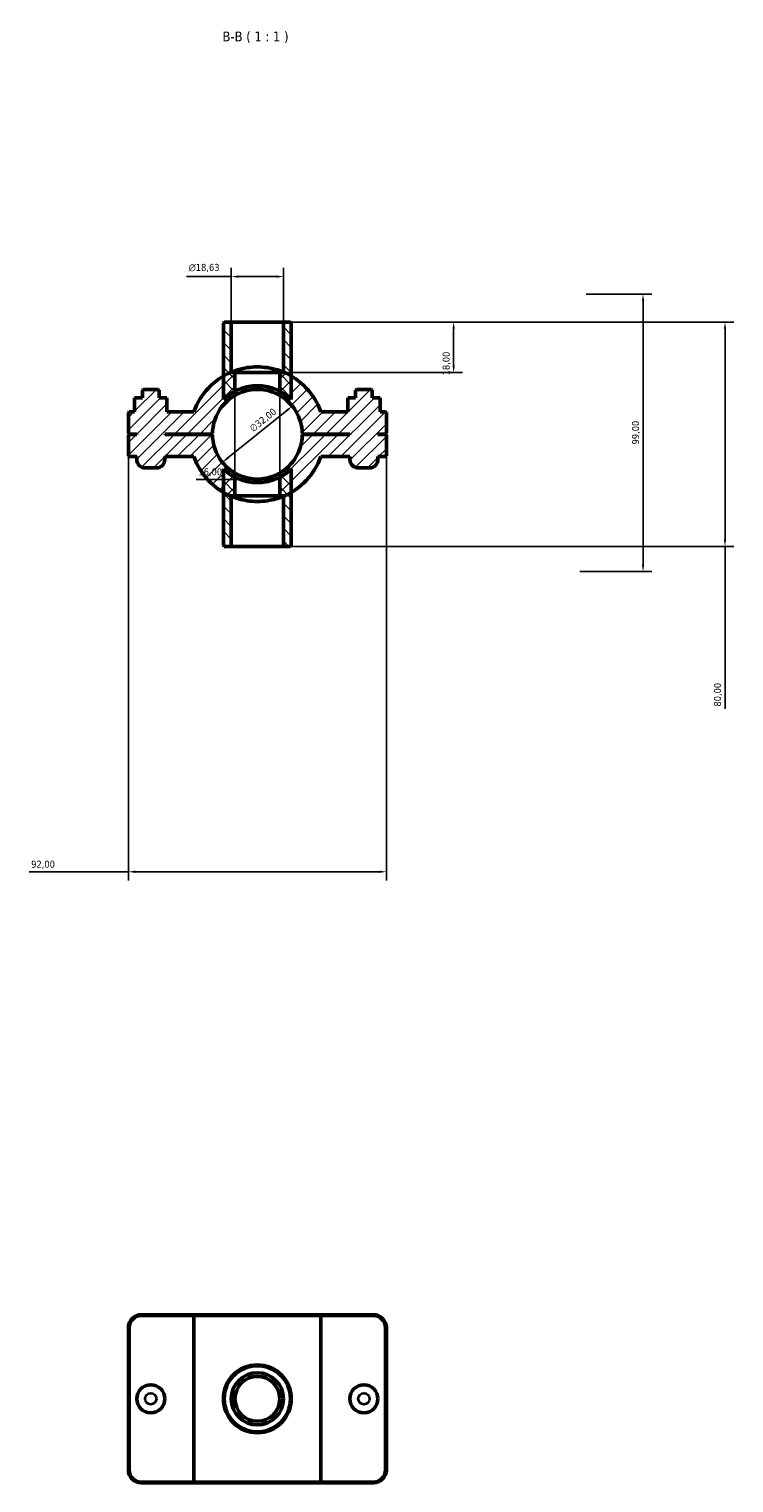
# Model space of a CAD drawing. Header units: millimetres. Extents: x 0 to 902, y -124 to 1184.
# Tile 4 of 4: x 345 to 596, y 665 to 1184. Entities that reach past the tile are written whole.
import ezdxf

# ---------------------------------------------------------------- set-up
doc = ezdxf.new("R2010")
doc.units = ezdxf.units.MM
for name, color, linetype, lineweight in [('Dimension (ISO)', 7, 'Continuous', 25), ('Hatch (ISO)', 7, 'Continuous', 18), ('Symbol (ISO)', 7, 'Continuous', 25), ('Visible (ISO)', 7, 'Continuous', 50), ('Visible Narrow (ISO)', 7, 'Continuous', 35)]:
    doc.layers.add(name, color=color, linetype=linetype, lineweight=lineweight)
doc.styles.add('Label Text (ISO)', font='tahoma.ttf')
doc.styles.add('Note Text (ISO)', font='tahoma.ttf')
doc.dimstyles.new('Default (ISO)', dxfattribs={"dimtxt": 2.5, "dimasz": 2.5, "dimexe": 3.175, "dimexo": 0, "dimgap": 0.762, "dimtad": 1, "dimrnd": 1e-08, "dimzin": 0, "dimtxsty": 'Note Text (ISO)', "dimcen": 0.09, "dimdle": 10, "dimclrd": 256, "dimclre": 256, "dimclrt": 232, "dimazin": 0, "dimtfac": 1.40208, "dimtmove": 0, "dimatfit": 3, "dimfxl": 1, "dimtolj": 1, "dimtzin": 0, "dimlwd": -1, "dimlwe": -1, "dimarcsym": 0})

# ---------------------------------------------------------------- blocks, each defined once
blk = doc.blocks.new('*D7')
at = {"layer": 'Defpoints', "color": 0, "transparency": 16777216}
for p in [(435.85, 1079.06), (434.53, 1061.06), (496.54, 1061.06)]:
    blk.add_point(p, dxfattribs=at)
at = {"layer": 'Dimension (ISO)', "transparency": 16777216}
for p, q in [((435.85, 1079.06), (499.72, 1079.06)), ((496.54, 1076.56), (496.54, 1063.56)), ((434.53, 1061.06), (499.72, 1061.06))]:
    blk.add_line(p, q, dxfattribs=at)
for points in [[(496.13, 1076.56), (496.96, 1076.56), (496.54, 1079.06)], [(496.13, 1063.56), (496.96, 1063.56), (496.54, 1061.06)]]:
    blk.add_solid(points, dxfattribs=at)
at = {"layer": 'Dimension (ISO)', "color": 232, "true_color": 0xca0064, "transparency": 16777216, "insert": (492.6, 1060.05), "char_height": 2.5, "attachment_point": 1, "rotation": 90, "style": 'Note Text (ISO)'}
blk.add_mtext('\\A1;18,00', dxfattribs=at)
blk = doc.blocks.new('*D8')
at = {"layer": 'Defpoints', "color": 0, "transparency": 16777216}
for p in [(417.22, 1095.27), (417.22, 1079.06), (435.85, 1079.06)]:
    blk.add_point(p, dxfattribs=at)
at = {"layer": 'Dimension (ISO)', "transparency": 16777216}
for p, q in [((417.22, 1095.27), (401.23, 1095.27)), ((417.22, 1079.06), (417.22, 1098.45)), ((433.35, 1095.27), (419.72, 1095.27)), ((435.85, 1079.06), (435.85, 1098.45))]:
    blk.add_line(p, q, dxfattribs=at)
for points in [[(419.72, 1095.69), (419.72, 1094.86), (417.22, 1095.27)], [(433.35, 1095.69), (433.35, 1094.86), (435.85, 1095.27)]]:
    blk.add_solid(points, dxfattribs=at)
at = {"layer": 'Dimension (ISO)', "color": 232, "true_color": 0xca0064, "transparency": 16777216, "insert": (401.99, 1099.8), "char_height": 2.5, "attachment_point": 1, "style": 'Note Text (ISO)'}
blk.add_mtext('\\A1;\\fAIGDT|b0|i0;\\H2.5000;\\ln\\fTahoma|b0|i0;\\H2.5000;18,63', dxfattribs=at)
blk = doc.blocks.new('*D9')
at = {"layer": 'Defpoints', "color": 0, "transparency": 16777216}
for p in [(439, 1049.09), (414.07, 1029.02)]:
    blk.add_point(p, dxfattribs=at)
at = {"layer": 'Dimension (ISO)', "transparency": 16777216}
blk.add_line((416.01, 1030.59), (437.05, 1047.53), dxfattribs=at)
blk.add_arc((426.53, 1039.06), 16, 27.4773, 60.0075, dxfattribs=at)
for points in [[(436.79, 1047.85), (437.31, 1047.2), (439, 1049.09)], [(415.75, 1030.91), (416.28, 1030.26), (414.07, 1029.02)]]:
    blk.add_solid(points, dxfattribs=at)
at = {"layer": 'Dimension (ISO)', "color": 232, "true_color": 0xca0064, "transparency": 16777216, "insert": (423.44, 1041.67), "char_height": 2.5, "attachment_point": 1, "rotation": 38.8443, "style": 'Note Text (ISO)'}
blk.add_mtext('\\A1;∅32,00', dxfattribs=at)
blk = doc.blocks.new('*D10')
at = {"layer": 'Defpoints', "color": 0, "transparency": 16777216}
for p in [(543.85, 1089.06), (541.53, 990.06), (564.08, 990.06)]:
    blk.add_point(p, dxfattribs=at)
at = {"layer": 'Dimension (ISO)', "transparency": 16777216}
for p, q in [((543.85, 1089.06), (567.26, 1089.06)), ((564.08, 1086.56), (564.08, 992.56)), ((541.53, 990.06), (567.26, 990.06))]:
    blk.add_line(p, q, dxfattribs=at)
for points in [[(563.66, 1086.56), (564.5, 1086.56), (564.08, 1089.06)], [(563.66, 992.56), (564.5, 992.56), (564.08, 990.06)]]:
    blk.add_solid(points, dxfattribs=at)
at = {"layer": 'Dimension (ISO)', "color": 232, "true_color": 0xca0064, "transparency": 16777216, "insert": (560.15, 1035.41), "char_height": 2.5, "attachment_point": 1, "rotation": 90, "style": 'Note Text (ISO)'}
blk.add_mtext('\\A1;99,00', dxfattribs=at)
blk = doc.blocks.new('*D11')
at = {"layer": 'Defpoints', "color": 0, "transparency": 16777216}
for p in [(418.53, 1054.38), (434.53, 1054.38), (418.53, 1022.96)]:
    blk.add_point(p, dxfattribs=at)
at = {"layer": 'Dimension (ISO)', "transparency": 16777216}
for p, q in [((418.53, 1054.38), (418.53, 1019.79)), ((434.53, 1054.38), (434.53, 1019.79)), ((418.53, 1022.96), (404.75, 1022.96)), ((432.03, 1022.96), (421.03, 1022.96))]:
    blk.add_line(p, q, dxfattribs=at)
for points in [[(421.03, 1023.38), (421.03, 1022.55), (418.53, 1022.96)], [(432.03, 1023.38), (432.03, 1022.55), (434.53, 1022.96)]]:
    blk.add_solid(points, dxfattribs=at)
at = {"layer": 'Dimension (ISO)', "color": 232, "true_color": 0xca0064, "transparency": 16777216, "insert": (405.52, 1026.9), "char_height": 2.5, "attachment_point": 1, "style": 'Note Text (ISO)'}
blk.add_mtext('\\A1;16,00', dxfattribs=at)
blk = doc.blocks.new('*D12')
at = {"layer": 'Defpoints', "color": 0, "transparency": 16777216}
for p in [(435.85, 1079.06), (435.85, 999.06), (593.32, 999.06)]:
    blk.add_point(p, dxfattribs=at)
at = {"layer": 'Dimension (ISO)', "transparency": 16777216}
for p, q in [((435.85, 1079.06), (596.49, 1079.06)), ((593.32, 1076.56), (593.32, 1001.56)), ((435.85, 999.06), (596.49, 999.06)), ((593.32, 999.06), (593.32, 941.16))]:
    blk.add_line(p, q, dxfattribs=at)
for points in [[(592.9, 1076.56), (593.73, 1076.56), (593.32, 1079.06)], [(592.9, 1001.56), (593.73, 1001.56), (593.32, 999.06)]]:
    blk.add_solid(points, dxfattribs=at)
at = {"layer": 'Dimension (ISO)', "color": 232, "true_color": 0xca0064, "transparency": 16777216, "insert": (589.38, 941.92), "char_height": 2.5, "attachment_point": 1, "rotation": 90, "style": 'Note Text (ISO)'}
blk.add_mtext('\\A1;80,00', dxfattribs=at)
blk = doc.blocks.new('*D13')
at = {"layer": 'Defpoints', "color": 0, "transparency": 16777216}
for p in [(380.53, 1039.43), (472.53, 1039.43), (380.53, 882.99)]:
    blk.add_point(p, dxfattribs=at)
at = {"layer": 'Dimension (ISO)', "transparency": 16777216}
for p, q in [((380.53, 1039.43), (380.53, 879.82)), ((472.53, 1039.43), (472.53, 879.82)), ((380.53, 882.99), (345.12, 882.99)), ((470.03, 882.99), (383.03, 882.99))]:
    blk.add_line(p, q, dxfattribs=at)
for points in [[(383.03, 883.41), (383.03, 882.57), (380.53, 882.99)], [(470.03, 883.41), (470.03, 882.57), (472.53, 882.99)]]:
    blk.add_solid(points, dxfattribs=at)
at = {"layer": 'Dimension (ISO)', "color": 232, "true_color": 0xca0064, "transparency": 16777216, "insert": (345.88, 886.93), "char_height": 2.5, "attachment_point": 1, "style": 'Note Text (ISO)'}
blk.add_mtext('\\A1;92,00', dxfattribs=at)

msp = doc.modelspace()

# ---------------------------------------------------------------- hatches: boundary and pattern name
at = {"layer": 'Hatch (ISO)'}
h = msp.add_hatch(dxfattribs=at)
h.set_pattern_fill('ANSI31', color=256, scale=25.4, angle=90.00021, style=0)
h.set_pattern_definition([(135.0002, (0, 0), (-2.245056, -2.245072), [])])
edge = h.paths.add_edge_path()
edge.add_line((417.216, 1061.061), (417.216, 1079.061))
edge.add_line((417.216, 1079.061), (414.741, 1079.061))
edge.add_line((414.741, 1079.061), (414.421, 1078.741))
edge.add_line((414.421, 1078.741), (414.421, 1059.781))
edge.add_line((414.421, 1059.781), (414.421, 1051.387))
edge.add_ellipse((426.531, 1039.061), major_axis=(-12.11, 12.327), ratio=1, start_angle=343.08573, end_angle=360, ccw=False)
edge.add_line((418.531, 1054.377), (418.531, 1061.061))
edge.add_line((418.531, 1061.061), (417.216, 1061.061))
edge = h.paths.add_edge_path()
edge.add_line((435.847, 1079.061), (435.847, 1061.061))
edge.add_line((435.847, 1061.061), (434.531, 1061.061))
edge.add_line((434.531, 1061.061), (434.531, 1054.377))
edge.add_ellipse((426.531, 1039.061), major_axis=(8, 15.317), ratio=1, start_angle=343.08573, end_angle=360, ccw=False)
edge.add_line((438.641, 1051.387), (438.641, 1059.781))
edge.add_line((438.641, 1059.781), (438.641, 1078.741))
edge.add_line((438.641, 1078.741), (438.321, 1079.061))
edge.add_line((438.321, 1079.061), (435.847, 1079.061))
edge = h.paths.add_edge_path()
edge.add_line((418.531, 1017.061), (418.531, 1023.744))
edge.add_ellipse((426.531, 1039.061), major_axis=(-8, -15.317), ratio=1, start_angle=343.08573, end_angle=360, ccw=False)
edge.add_line((414.421, 1026.734), (414.421, 1018.34))
edge.add_line((414.421, 1018.34), (414.421, 999.381))
edge.add_line((414.421, 999.381), (414.741, 999.061))
edge.add_line((414.741, 999.061), (417.216, 999.061))
edge.add_line((417.216, 999.061), (417.216, 1017.061))
edge.add_line((417.216, 1017.061), (418.531, 1017.061))
edge = h.paths.add_edge_path()
edge.add_line((434.531, 1023.744), (434.531, 1017.061))
edge.add_line((434.531, 1017.061), (435.847, 1017.061))
edge.add_line((435.847, 1017.061), (435.847, 999.061))
edge.add_line((435.847, 999.061), (438.321, 999.061))
edge.add_line((438.321, 999.061), (438.641, 999.381))
edge.add_line((438.641, 999.381), (438.641, 1018.34))
edge.add_line((438.641, 1018.34), (438.641, 1026.734))
edge.add_ellipse((426.531, 1039.061), major_axis=(12.11, -12.327), ratio=1, start_angle=343.08573, end_angle=360, ccw=False)
h = msp.add_hatch(dxfattribs=at)
h.set_pattern_fill('ANSI31', color=256, scale=25.4, style=0)
h.set_pattern_definition([(45, (0, 0), (-2.245064, 2.245064), [])])
edge = h.paths.add_edge_path()
edge.add_line((472.211, 1039.111), (472.531, 1039.431))
edge.add_line((472.531, 1039.431), (472.531, 1046.741))
edge.add_line((472.531, 1046.741), (472.211, 1047.061))
edge.add_line((472.211, 1047.061), (470.287, 1047.061))
edge.add_line((470.287, 1047.061), (470.287, 1052.061))
edge.add_line((470.287, 1052.061), (467.531, 1052.061))
edge.add_line((467.531, 1052.061), (467.531, 1054.741))
edge.add_line((467.531, 1054.741), (467.211, 1055.061))
edge.add_line((467.211, 1055.061), (461.851, 1055.061))
edge.add_line((461.851, 1055.061), (461.531, 1054.741))
edge.add_line((461.531, 1054.741), (461.531, 1052.061))
edge.add_line((461.531, 1052.061), (458.775, 1052.061))
edge.add_line((458.775, 1052.061), (458.775, 1047.061))
edge.add_line((458.775, 1047.061), (449.159, 1047.061))
edge.add_ellipse((426.531, 1039.061), major_axis=(22.627, 8), ratio=1, start_angle=0, end_angle=40.22467)
edge.add_ellipse((426.531, 1039.061), major_axis=(12.11, 20.721), ratio=1, start_angle=0, end_angle=7.46493)
edge.add_line((435.847, 1061.179), (435.847, 1061.061))
edge.add_line((435.847, 1061.061), (434.531, 1061.061))
edge.add_line((434.531, 1061.061), (434.531, 1052.917))
edge.add_ellipse((426.531, 1039.061), major_axis=(8, 13.856), ratio=1, start_angle=301.32498, end_angle=360, ccw=False)
edge.add_line((442.527, 1039.431), (442.851, 1039.111))
edge.add_line((442.851, 1039.111), (459.531, 1039.111))
edge.add_line((459.531, 1039.111), (459.531, 1039.011))
edge.add_line((459.531, 1039.011), (442.851, 1039.011))
edge.add_line((442.851, 1039.011), (442.527, 1038.691))
edge.add_ellipse((426.531, 1039.061), major_axis=(15.996, -0.37), ratio=1, start_angle=301.32498, end_angle=360, ccw=False)
edge.add_line((434.531, 1025.204), (434.531, 1017.061))
edge.add_line((434.531, 1017.061), (435.847, 1017.061))
edge.add_line((435.847, 1017.061), (435.847, 1016.942))
edge.add_ellipse((426.531, 1039.061), major_axis=(9.315, -22.118), ratio=1, start_angle=0, end_angle=7.46493)
edge.add_ellipse((426.531, 1039.061), major_axis=(12.11, -20.721), ratio=1, start_angle=0, end_angle=40.22467)
edge.add_line((449.159, 1031.061), (459.531, 1031.061))
edge.add_line((459.531, 1031.061), (459.531, 1030.061))
edge.add_ellipse((462.531, 1030.061), major_axis=(-3, 0), ratio=1, start_angle=0, end_angle=90)
edge.add_line((462.531, 1027.061), (466.531, 1027.061))
edge.add_ellipse((466.531, 1030.061), major_axis=(0, -3), ratio=1, start_angle=0, end_angle=90)
edge.add_line((469.531, 1030.061), (469.531, 1031.061))
edge.add_line((469.531, 1031.061), (472.211, 1031.061))
edge.add_line((472.211, 1031.061), (472.531, 1031.381))
edge.add_line((472.531, 1031.381), (472.531, 1038.691))
edge.add_line((472.531, 1038.691), (472.211, 1039.011))
edge.add_line((472.211, 1039.011), (469.531, 1039.011))
edge.add_line((469.531, 1039.011), (469.531, 1039.111))
edge.add_line((469.531, 1039.111), (472.211, 1039.111))
edge = h.paths.add_edge_path()
edge.add_line((380.531, 1039.431), (380.851, 1039.111))
edge.add_line((380.851, 1039.111), (383.531, 1039.111))
edge.add_line((383.531, 1039.111), (383.531, 1039.011))
edge.add_line((383.531, 1039.011), (380.851, 1039.011))
edge.add_line((380.851, 1039.011), (380.531, 1038.691))
edge.add_line((380.531, 1038.691), (380.531, 1031.381))
edge.add_line((380.531, 1031.381), (380.851, 1031.061))
edge.add_line((380.851, 1031.061), (383.531, 1031.061))
edge.add_line((383.531, 1031.061), (383.531, 1030.061))
edge.add_ellipse((386.531, 1030.061), major_axis=(-3, 0), ratio=1, start_angle=0, end_angle=90)
edge.add_line((386.531, 1027.061), (390.531, 1027.061))
edge.add_ellipse((390.531, 1030.061), major_axis=(0, -3), ratio=1, start_angle=0, end_angle=90)
edge.add_line((393.531, 1030.061), (393.531, 1031.061))
edge.add_line((393.531, 1031.061), (403.904, 1031.061))
edge.add_ellipse((426.531, 1039.061), major_axis=(-22.627, -8), ratio=1, start_angle=0, end_angle=40.22467)
edge.add_ellipse((426.531, 1039.061), major_axis=(-12.11, -20.721), ratio=1, start_angle=0, end_angle=7.46493)
edge.add_line((417.216, 1016.942), (417.216, 1017.061))
edge.add_line((417.216, 1017.061), (418.531, 1017.061))
edge.add_line((418.531, 1017.061), (418.531, 1025.204))
edge.add_ellipse((426.531, 1039.061), major_axis=(-8, -13.856), ratio=1, start_angle=301.32498, end_angle=360, ccw=False)
edge.add_line((410.535, 1038.691), (410.211, 1039.011))
edge.add_line((410.211, 1039.011), (393.531, 1039.011))
edge.add_line((393.531, 1039.011), (393.531, 1039.111))
edge.add_line((393.531, 1039.111), (410.211, 1039.111))
edge.add_line((410.211, 1039.111), (410.535, 1039.431))
edge.add_ellipse((426.531, 1039.061), major_axis=(-15.996, 0.37), ratio=1, start_angle=301.32498, end_angle=360, ccw=False)
edge.add_line((418.531, 1052.917), (418.531, 1061.061))
edge.add_line((418.531, 1061.061), (417.216, 1061.061))
edge.add_line((417.216, 1061.061), (417.216, 1061.179))
edge.add_ellipse((426.531, 1039.061), major_axis=(-9.315, 22.118), ratio=1, start_angle=0, end_angle=7.46493)
edge.add_ellipse((426.531, 1039.061), major_axis=(-12.11, 20.721), ratio=1, start_angle=0, end_angle=40.22467)
edge.add_line((403.904, 1047.061), (394.287, 1047.061))
edge.add_line((394.287, 1047.061), (394.287, 1052.061))
edge.add_line((394.287, 1052.061), (391.531, 1052.061))
edge.add_line((391.531, 1052.061), (391.531, 1054.741))
edge.add_line((391.531, 1054.741), (391.211, 1055.061))
edge.add_line((391.211, 1055.061), (385.851, 1055.061))
edge.add_line((385.851, 1055.061), (385.531, 1054.741))
edge.add_line((385.531, 1054.741), (385.531, 1052.061))
edge.add_line((385.531, 1052.061), (382.775, 1052.061))
edge.add_line((382.775, 1052.061), (382.775, 1047.061))
edge.add_line((382.775, 1047.061), (380.851, 1047.061))
edge.add_line((380.851, 1047.061), (380.531, 1046.741))
edge.add_line((380.531, 1046.741), (380.531, 1039.431))

# ---------------------------------------------------------------- linework, layer by layer
at = {"layer": 'Visible (ISO)'}
for p, q in [((414.741, 1079.061), (414.421, 1078.741)), ((414.421, 1078.741), (414.421, 1051.387)), ((417.216, 1079.061), (414.741, 1079.061)), ((417.216, 1061.061), (417.216, 1079.061)), ((417.216, 1079.061), (435.847, 1079.061)), ((435.847, 1079.061), (435.847, 1061.061)), ((438.321, 1079.061), (435.847, 1079.061)), ((438.641, 1078.741), (438.321, 1079.061)), ((438.641, 1051.387), (438.641, 1078.741)), ((417.216, 1061.061), (417.216, 1061.179)), ((418.531, 1061.061), (417.216, 1061.061)), ((418.531, 1061.061), (417.216, 1061.061)), ((418.531, 1052.917), (418.531, 1061.061)), ((418.531, 1061.061), (434.531, 1061.061)), ((418.531, 1054.377), (418.531, 1061.061)), ((418.531, 1061.061), (434.531, 1061.061)), ((435.847, 1061.061), (434.531, 1061.061)), ((434.531, 1061.061), (434.531, 1052.917)), ((435.847, 1061.061), (434.531, 1061.061)), ((434.531, 1061.061), (434.531, 1054.377)), ((435.847, 1061.179), (435.847, 1061.061)), ((385.851, 1055.061), (385.531, 1054.741)), ((385.531, 1054.741), (385.531, 1052.061)), ((391.211, 1055.061), (385.851, 1055.061)), ((391.531, 1054.741), (391.211, 1055.061)), ((391.531, 1052.061), (391.531, 1054.741)), ((461.851, 1055.061), (461.531, 1054.741)), ((461.531, 1054.741), (461.531, 1052.061)), ((467.211, 1055.061), (461.851, 1055.061)), ((467.531, 1054.741), (467.211, 1055.061)), ((467.531, 1052.061), (467.531, 1054.741)), ((385.531, 1052.061), (382.775, 1052.061)), ((382.775, 1052.061), (382.775, 1047.061)), ((394.287, 1052.061), (391.531, 1052.061)), ((394.287, 1047.061), (394.287, 1052.061)), ((394.287, 1052.061), (394.305, 1052.061)), ((394.305, 1047.061), (394.305, 1052.061)), ((458.775, 1052.061), (458.758, 1052.061)), ((458.758, 1047.061), (458.758, 1052.061)), ((461.531, 1052.061), (458.775, 1052.061)), ((458.775, 1052.061), (458.775, 1047.061)), ((470.287, 1052.061), (467.531, 1052.061)), ((470.287, 1047.061), (470.287, 1052.061)), ((380.851, 1047.061), (380.531, 1046.741)), ((380.531, 1046.741), (380.531, 1039.431)), ((382.775, 1047.061), (380.851, 1047.061)), ((403.904, 1047.061), (394.287, 1047.061)), ((458.775, 1047.061), (449.159, 1047.061)), ((472.211, 1047.061), (470.287, 1047.061)), ((472.531, 1046.741), (472.211, 1047.061)), ((472.531, 1039.431), (472.531, 1046.741)), ((380.531, 1039.431), (380.851, 1039.111)), ((380.851, 1039.011), (380.531, 1038.691)), ((380.531, 1038.691), (380.531, 1031.381)), ((380.851, 1039.111), (383.531, 1039.111)), ((383.531, 1039.011), (380.851, 1039.011)), ((383.531, 1039.111), (383.531, 1039.011)), ((393.531, 1039.011), (393.531, 1039.111)), ((393.531, 1039.111), (410.211, 1039.111)), ((410.211, 1039.011), (393.531, 1039.011)), ((410.211, 1039.111), (410.535, 1039.431)), ((410.535, 1038.691), (410.211, 1039.011)), ((442.527, 1039.431), (442.851, 1039.111)), ((442.851, 1039.011), (442.527, 1038.691)), ((442.851, 1039.111), (459.531, 1039.111)), ((459.531, 1039.011), (442.851, 1039.011)), ((459.531, 1039.111), (459.531, 1039.011)), ((469.531, 1039.011), (469.531, 1039.111)), ((469.531, 1039.111), (472.211, 1039.111)), ((472.211, 1039.011), (469.531, 1039.011)), ((472.211, 1039.111), (472.531, 1039.431)), ((472.531, 1038.691), (472.211, 1039.011)), ((472.531, 1031.381), (472.531, 1038.691)), ((380.531, 1031.381), (380.851, 1031.061)), ((380.851, 1031.061), (383.531, 1031.061)), ((383.531, 1031.061), (383.531, 1030.061)), ((386.531, 1027.061), (390.531, 1027.061)), ((393.531, 1030.061), (393.531, 1031.061)), ((393.531, 1031.061), (403.904, 1031.061)), ((449.159, 1031.061), (459.531, 1031.061)), ((459.531, 1031.061), (459.531, 1030.061)), ((462.531, 1027.061), (466.531, 1027.061)), ((469.531, 1030.061), (469.531, 1031.061)), ((469.531, 1031.061), (472.211, 1031.061)), ((472.211, 1031.061), (472.531, 1031.381)), ((414.421, 1026.734), (414.421, 999.381)), ((418.531, 1017.061), (418.531, 1025.204)), ((418.531, 1017.061), (418.531, 1023.744)), ((434.531, 1025.204), (434.531, 1017.061)), ((434.531, 1023.744), (434.531, 1017.061)), ((438.641, 999.381), (438.641, 1026.734)), ((417.216, 1016.942), (417.216, 1017.061)), ((417.216, 1017.061), (418.531, 1017.061)), ((417.216, 999.061), (417.216, 1017.061)), ((417.216, 1017.061), (418.531, 1017.061)), ((434.531, 1017.061), (418.531, 1017.061)), ((434.531, 1017.061), (418.531, 1017.061)), ((434.531, 1017.061), (435.847, 1017.061)), ((434.531, 1017.061), (435.847, 1017.061)), ((435.847, 1017.061), (435.847, 1016.942)), ((435.847, 1017.061), (435.847, 999.061)), ((414.421, 999.381), (414.741, 999.061)), ((414.741, 999.061), (417.216, 999.061)), ((435.847, 999.061), (417.216, 999.061)), ((435.847, 999.061), (438.321, 999.061)), ((438.321, 999.061), (438.641, 999.381)), ((404.131, 725.001), (385.131, 725.001)), ((385.131, 724.681), (403.904, 724.681)), ((449.159, 724.681), (403.904, 724.681)), ((403.904, 665.321), (403.904, 724.681)), ((404.131, 725.001), (448.931, 725.001)), ((467.931, 725.001), (448.931, 725.001)), ((449.159, 724.681), (467.931, 724.681)), ((449.159, 665.321), (449.159, 724.681)), ((380.531, 720.401), (380.531, 669.601)), ((380.851, 669.601), (380.851, 720.401)), ((472.211, 720.401), (472.211, 669.601)), ((472.531, 669.601), (472.531, 720.401)), ((403.904, 665.321), (385.131, 665.321)), ((385.131, 665.001), (404.131, 665.001)), ((403.904, 665.321), (449.159, 665.321)), ((448.931, 665.001), (404.131, 665.001)), ((448.931, 665.001), (467.931, 665.001)), ((467.931, 665.321), (449.159, 665.321))]:
    msp.add_line(p, q, dxfattribs=at)
for centre, radius in [((426.531, 695.001), 12.11), ((426.531, 695.001), 11.79), ((426.531, 695.001), 9.316), ((426.531, 695.001), 8), ((426.531, 695.001), 8), ((388.531, 695.001), 5), ((464.531, 695.001), 5)]:
    msp.add_circle(centre, radius, dxfattribs=at)
for centre, radius, start, end in [((426.531, 1039.061), 24, 112.83918, 160.52878), ((426.531, 1039.061), 24, 19.47122, 67.16082), ((426.531, 1039.061), 16, 120, 178.67502), ((426.531, 1039.061), 17.28, 117.57847, 134.49274), ((426.531, 1039.061), 17.28, 45.50726, 62.42153), ((426.531, 1039.061), 16, 1.32498, 60), ((426.531, 1039.061), 16, 181.32498, 240), ((426.531, 1039.061), 16, 300, 358.67502), ((386.531, 1030.061), 3, 180, 270), ((390.531, 1030.061), 3, 270, 0), ((426.531, 1039.061), 24, 199.47122, 247.16082), ((426.531, 1039.061), 24, 292.83918, 340.52878), ((462.531, 1030.061), 3, 180, 270), ((466.531, 1030.061), 3, 270, 0), ((426.531, 1039.061), 17.28, 225.50726, 242.42153), ((426.531, 1039.061), 17.28, 297.57847, 314.49274), ((385.131, 720.401), 4.6, 90, 180), ((385.131, 720.401), 4.28, 90, 180), ((467.931, 720.401), 4.6, 0, 90), ((467.931, 720.401), 4.28, 0, 90), ((385.131, 669.601), 4.6, 180, 270), ((385.131, 669.601), 4.28, 180, 270), ((467.931, 669.601), 4.6, 270, 0), ((467.931, 669.601), 4.28, 270, 0)]:
    msp.add_arc(centre, radius, start, end, dxfattribs=at)
for points, knots in [([(417.216, 1061.179), (417.216, 1061.179), (417.455, 1061.284), (418.409, 1061.65), (419.124, 1061.905), (420.764, 1062.373), (421.803, 1062.619), (424.095, 1062.965), (425.348, 1063.061), (427.714, 1063.061), (428.967, 1062.965), (431.259, 1062.619), (432.298, 1062.373), (433.939, 1061.905), (434.653, 1061.65), (435.608, 1061.284), (435.847, 1061.179), (435.847, 1061.179)], [2.8398768, 2.8398768, 2.8398768, 2.8398768, 3.1950191, 3.1950191, 3.5501614, 3.5501614, 3.9049883, 3.9049883, 4.2598152, 4.2598152, 4.614642, 4.614642, 4.9694689, 4.9694689, 5.3246112, 5.3246112, 5.6797535, 5.6797535, 5.6797535, 5.6797535]), ([(418.531, 1054.377), (418.531, 1054.377), (418.739, 1054.491), (419.559, 1054.878), (420.172, 1055.145), (421.575, 1055.631), (422.465, 1055.885), (424.432, 1056.242), (425.51, 1056.341), (427.552, 1056.341), (428.631, 1056.242), (430.598, 1055.885), (431.487, 1055.631), (432.89, 1055.145), (433.503, 1054.878), (434.324, 1054.491), (434.531, 1054.377), (434.531, 1054.377)], [0, 0, 0, 0, 0.3068165, 0.3068165, 0.6136329, 0.6136329, 0.9198587, 0.9198587, 1.2260845, 1.2260845, 1.5323103, 1.5323103, 1.8385361, 1.8385361, 2.1453526, 2.1453526, 2.4521691, 2.4521691, 2.4521691, 2.4521691]), ([(434.531, 1052.917), (434.531, 1052.917), (434.322, 1053.043), (433.501, 1053.47), (432.889, 1053.762), (431.489, 1054.292), (430.601, 1054.567), (428.635, 1054.953), (427.555, 1055.061), (425.508, 1055.061), (424.428, 1054.953), (422.461, 1054.567), (421.574, 1054.292), (420.173, 1053.762), (419.561, 1053.47), (418.74, 1053.043), (418.531, 1052.917), (418.531, 1052.917)], [0, 0, 0, 0, 0.3079322, 0.3079322, 0.6158643, 0.6158643, 0.922957, 0.922957, 1.2300498, 1.2300498, 1.5371425, 1.5371425, 1.8442352, 1.8442352, 2.1521674, 2.1521674, 2.4600995, 2.4600995, 2.4600995, 2.4600995]), ([(418.531, 1025.204), (418.531, 1025.204), (418.74, 1025.078), (419.561, 1024.651), (420.173, 1024.359), (421.574, 1023.83), (422.461, 1023.555), (424.428, 1023.168), (425.508, 1023.061), (427.555, 1023.061), (428.635, 1023.168), (430.601, 1023.555), (431.489, 1023.83), (432.889, 1024.359), (433.501, 1024.651), (434.322, 1025.078), (434.531, 1025.204), (434.531, 1025.204)], [0, 0, 0, 0, 0.3079322, 0.3079322, 0.6158643, 0.6158643, 0.922957, 0.922957, 1.2300498, 1.2300498, 1.5371425, 1.5371425, 1.8442352, 1.8442352, 2.1521674, 2.1521674, 2.4600995, 2.4600995, 2.4600995, 2.4600995]), ([(418.531, 1023.744), (418.531, 1023.744), (418.739, 1023.631), (419.559, 1023.243), (420.172, 1022.976), (421.575, 1022.49), (422.465, 1022.236), (424.432, 1021.88), (425.51, 1021.781), (427.552, 1021.781), (428.631, 1021.88), (430.598, 1022.236), (431.487, 1022.49), (432.89, 1022.976), (433.503, 1023.243), (434.324, 1023.631), (434.531, 1023.744), (434.531, 1023.744)], [2.4521691, 2.4521691, 2.4521691, 2.4521691, 2.7589855, 2.7589855, 3.065802, 3.065802, 3.3720278, 3.3720278, 3.6782536, 3.6782536, 3.9844794, 3.9844794, 4.2907052, 4.2907052, 4.5975217, 4.5975217, 4.9043381, 4.9043381, 4.9043381, 4.9043381]), ([(435.847, 1016.942), (435.847, 1016.942), (435.608, 1016.837), (434.653, 1016.471), (433.939, 1016.217), (432.298, 1015.748), (431.259, 1015.503), (428.967, 1015.157), (427.714, 1015.061), (425.348, 1015.061), (424.095, 1015.157), (421.803, 1015.503), (420.764, 1015.748), (419.124, 1016.217), (418.409, 1016.471), (417.455, 1016.837), (417.216, 1016.942), (417.216, 1016.942)], [2.8398768, 2.8398768, 2.8398768, 2.8398768, 3.1950191, 3.1950191, 3.5501614, 3.5501614, 3.9049883, 3.9049883, 4.2598152, 4.2598152, 4.614642, 4.614642, 4.9694689, 4.9694689, 5.3246112, 5.3246112, 5.6797535, 5.6797535, 5.6797535, 5.6797535])]:
    msp.add_open_spline(points, degree=3, knots=knots, dxfattribs=at)
for points in [[(404.131, 725.001), (404.055, 724.894), (403.979, 724.788), (403.904, 724.681)], [(448.931, 725.001), (449.007, 724.894), (449.083, 724.788), (449.159, 724.681)], [(404.131, 665.001), (404.055, 665.107), (403.979, 665.214), (403.904, 665.321)], [(448.931, 665.001), (449.007, 665.107), (449.083, 665.214), (449.159, 665.321)]]:
    msp.add_open_spline(points, degree=3, dxfattribs=at)
at = {"layer": 'Visible Narrow (ISO)'}
for p, q in [((385.131, 724.697), (385.131, 724.985)), ((467.931, 724.697), (467.931, 724.985)), ((380.835, 720.401), (380.547, 720.401)), ((472.227, 720.401), (472.515, 720.401)), ((380.835, 669.601), (380.547, 669.601)), ((472.227, 669.601), (472.515, 669.601)), ((385.131, 665.305), (385.131, 665.017)), ((467.931, 665.305), (467.931, 665.017))]:
    msp.add_line(p, q, dxfattribs=at)
for centre in [(388.531, 695.001), (464.531, 695.001)]:
    msp.add_circle(centre, 2, dxfattribs=at)

# ---------------------------------------------------------------- texts
at = {"layer": 'Symbol (ISO)', "insert": (414.092, 1178.561), "char_height": 3.5, "attachment_point": 7, "style": 'Label Text (ISO)'}
msp.add_mtext('B-B ( 1 : 1 )', dxfattribs=at)

# ---------------------------------------------------------------- dimensions: what is measured, and where the dimension line sits
at = {"layer": 'Dimension (ISO)'}
dim = msp.add_linear_dim(base=(417.216, 1095.274), p1=(435.847, 1079.061), p2=(417.216, 1079.061), angle=180, text='\\fAIGDT|b0|i0;\\H2.5000;\\ln\\fTahoma|b0|i0;\\H2.5000;<>', dimstyle='Default (ISO)', override={"dimdec": 2, "dimtp": 0, "dimtm": 0, "dimtdec": 2, "dimtofl": 0, "dimatfit": 2}, dxfattribs=at)
dim.commit()
dim.dimension.update_dxf_attribs({"geometry": '*D8', "text_midpoint": (407.519, 1095.274), "dimtype": 160})
for base, p1, p2, angle, override, picture, middle in [((564.08, 990.061), (543.848, 1089.061), (541.531, 990.061), 270, {"dimdec": 2, "dimtp": 0, "dimtm": 0, "dimtdec": 2, "dimtofl": 0, "dimatfit": 1}, '*D10', (564.08, 1039.561)), ((496.545, 1061.061), (435.847, 1079.061), (434.531, 1061.061), 90, {"dimdec": 2, "dimtp": 0, "dimtm": 0, "dimtdec": 2, "dimtofl": 0, "dimatfit": 1}, '*D7', (496.545, 1064.061)), ((593.315, 999.061), (435.847, 1079.061), (435.847, 999.061), 90, {"dimdec": 2, "dimtp": 0, "dimtm": 0, "dimtdec": 2, "dimtofl": 0, "dimatfit": 2}, '*D12', (593.315, 946.061))]:
    dim = msp.add_linear_dim(base=base, p1=p1, p2=p2, angle=angle, dimstyle='Default (ISO)', override=override, dxfattribs=at)
    dim.commit()
    dim.dimension.update_dxf_attribs({"geometry": picture, "text_midpoint": middle, "dimtype": 160})
for base, p1, p2, picture, middle in [((418.531, 1022.964), (434.531, 1054.377), (418.531, 1054.377), '*D11', (409.531, 1022.964)), ((380.531, 882.991), (472.531, 1039.431), (380.531, 1039.431), '*D13', (350.031, 882.991))]:
    dim = msp.add_linear_dim(base=base, p1=p1, p2=p2, dimstyle='Default (ISO)', override={"dimdec": 2, "dimtp": 0, "dimtm": 0, "dimtdec": 2, "dimtofl": 0, "dimatfit": 2}, dxfattribs=at)
    dim.commit()
    dim.dimension.update_dxf_attribs({"geometry": picture, "text_midpoint": middle, "dimtype": 160})
dim = msp.add_diameter_dim_2p(p1=(414.067, 1029.019), p2=(438.996, 1049.094), dimstyle='Default (ISO)', override={"dimdec": 2, "dimlfac": 0.999772, "dimtp": 0, "dimtm": 0, "dimtdec": 2, "dimatfit": 2}, dxfattribs=at)
dim.commit()
dim.dimension.update_dxf_attribs({"geometry": '*D9', "text_midpoint": (430.212, 1042.02), "dimtype": 163})

doc.saveas('drawing.dxf')
